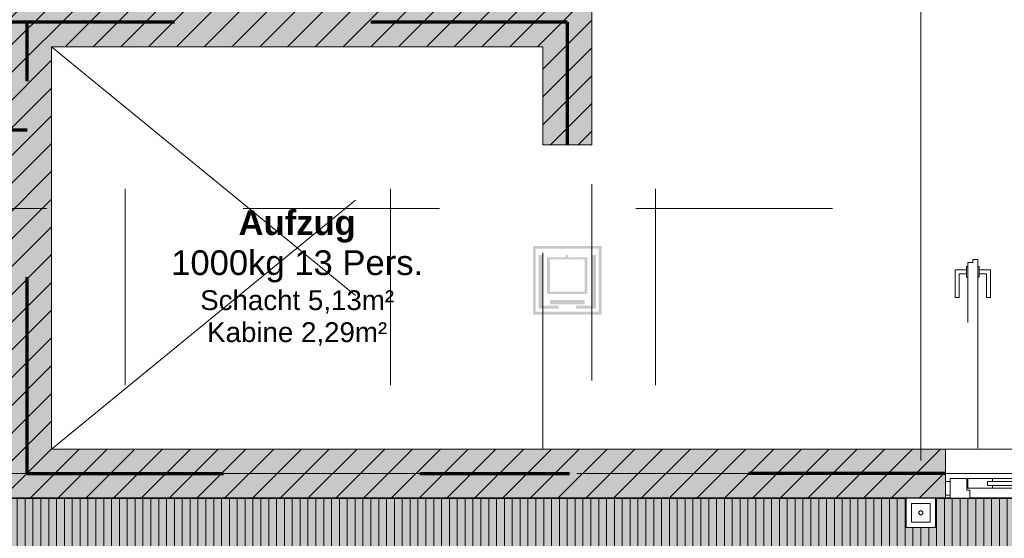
# Model space of a CAD drawing. Header units: metres. Extents: x -111 to 152, y -132 to 99.
# Tile 145 of 256: x -20.79 to -15.78, y -5.73 to -3.09. Entities that reach past the tile are written whole.
import ezdxf

# ---------------------------------------------------------------- set-up
doc = ezdxf.new("R2010")
doc.units = ezdxf.units.M
doc.header["$PDMODE"] = 1
doc.header["$PDSIZE"] = -2
for name, pattern in [('Achsen 01', [5.291531, 3.175, -1.058062, 0.352704, -0.705764]), ('gestrichelt - 01', [2, 1, -1]), ('gestrichelt - 02', [4, 2, -2]), ('ISO-07 Punktiert', [0.889, 0.127, -0.762]), ('Raster 01', [2, 1, -1]), ('VW-01 Strichlinie kurz', [2, 1, -1])]:
    doc.linetypes.add(name, pattern=pattern)
doc.layers.get('0').update_dxf_attribs({"lineweight": 25})
for name, color, linetype, lineweight in [('013_Beton und Stahlbetonarbeiten-000 Brandschutz', 7, 'Continuous', 9), ('013_Beton und Stahlbetonarbeiten-000 Unterzüge', 7, 'ISO-07 Punktiert', 13), ('013_Beton und Stahlbetonarbeiten-340 Innenwände', 7, 'Continuous', 18), ('031_Metallbauarbeiten-340 Innentüren _ Elemente', 7, 'Continuous', 9), ('_1.35m (3D)', 7, 'Continuous', 9), ('_EG (2D)', 7, 'Continuous', 9), ('_EG - DS (2D)', 7, 'Continuous', 9), ('_GRU (2D)', 7, 'Continuous', 9), ('AV1-Brandschutzkonzept-Brandschutzkonzept', 7, 'Continuous', 5), ('Bemaßung-Bemaßung', 7, 'Continuous', 9), ('Keine', 7, 'Continuous', 9)]:
    doc.layers.add(name, color=color, linetype=linetype, lineweight=lineweight)
for name, color, linetype, lineweight, true_color in [('013_Beton und Stahlbetonarbeiten-000 Sichtbeton-341 tragende In', 5, 'Continuous', 5, 0x0000ff), ('013_Beton und Stahlbetonarbeiten-000 Sichtbeton-344 Innenwandöf', 5, 'Continuous', 5, 0x0000ff), ('031_Metallbauarbeiten-350 Lamellendecke DS', 7, 'Continuous', 35, 0x666666), ('069_Aufzüge-allg.', 7, 'Continuous', 9, 0x777777), ('AV1-Achsen', 1, 'Achsen 01', 18, 0xff0000), ('AV1-Arbeitsbühne', 7, 'gestrichelt - 01', 9, 0xf20884), ('AV1-Raster', 7, 'Raster 01', 9, 0xa6a6a6)]:
    doc.layers.add(name, color=color, linetype=linetype, lineweight=lineweight, true_color=true_color)
doc.layers.get('0').freeze()
doc.styles.add('Arial', font='arial.ttf')
doc.styles.add('Arial (bold)', font='arialbd.ttf')
doc.dimstyles.new('COE 50', dxfattribs={"dimtxt": 126.090495, "dimasz": 0.001414, "dimexe": 0.001, "dimexo": 0.01, "dimgap": 0.001, "dimtad": 1, "dimdec": 3, "dimtxsty": 'Arial', "dimblk": 'VW_SLASH-3', "dimblk1": 'VW_SLASH-3', "dimblk2": 'VW_SLASH-3', "dimcen": 0, "dimadec": 3, "dimazin": 0, "dimtfac": 0.8, "dimtdec": 3, "dimtix": 1, "dimtmove": 0, "dimatfit": 0, "dimldrblk": 'VW_SLASH-2', "dimfxl": 0.002, "dimfxlon": 1, "dimfrac": 2, "dimtolj": 1, "dimarcsym": 0})

# ---------------------------------------------------------------- blocks, each defined once
blk = doc.blocks.new('Group-2')
at = {"layer": 'AV1-Raster'}
for p, q in [((-20.25, -22.95), (-20.25, 1.35)), ((-18.9, -22.95), (-18.9, 1.35)), ((-17.55, -22.95), (-17.55, 1.35)), ((-16.2, -22.95), (-16.2, 1.35)), ((1.35, -4.05), (-40.5, -4.05)), ((1.35, -5.4), (-40.5, -5.4))]:
    blk.add_line(p, q, dxfattribs=at)
blk = doc.blocks.new('1.35m (3D)')
at = {"layer": 'AV1-Raster', "color": 7}
blk.add_blockref('Group-2', (0, 0), dxfattribs=at)
blk = doc.blocks.new('EG - DS (2D)')
at = {"layer": '031_Metallbauarbeiten-350 Lamellendecke DS', "linetype": 'Continuous', "lineweight": 0, "transparency": 33554508}
h = blk.add_hatch(color=254, dxfattribs=at)
h.paths.add_polyline_path([(-5.55, -5.525), (-31.125, -5.525), (-31.125, -7.35), (-25.575, -7.35), (-25.575, -13.625), (-23.075, -13.625), (-23.075, -7.975), (-16.075, -7.975), (-16.075, -13.625), (-23.075, -13.625), (-23.075, -16.075), (-16.075, -16.075), (-16.075, -16.05), (-5.55, -16.05)])
h.paths.add_polyline_path([(-8.0229, -7.95), (-8.0229, -13.65), (-13.575, -13.65), (-13.575, -7.95)])
at = {"layer": '031_Metallbauarbeiten-350 Lamellendecke DS', "linetype": 'Continuous', "lineweight": 9, "transparency": 33554508}
h = blk.add_hatch(dxfattribs=at)
h.set_pattern_fill('Lamellendecke', color=252, style=0, pattern_type=2)
h.set_pattern_definition([(90, (0, 0), (0.04, 0), [])])
h.paths.add_polyline_path([(-5.55, -5.525), (-31.125, -5.525), (-31.125, -7.35), (-25.575, -7.35), (-25.575, -13.625), (-23.075, -13.625), (-23.075, -7.975), (-16.075, -7.975), (-16.075, -13.625), (-23.075, -13.625), (-23.075, -16.075), (-16.075, -16.075), (-16.075, -16.05), (-5.55, -16.05)])
h.paths.add_polyline_path([(-8.0229, -7.95), (-8.0229, -13.65), (-13.575, -13.65), (-13.575, -7.95)])
at = {"layer": '031_Metallbauarbeiten-350 Lamellendecke DS', "flags": 128}
blk.add_lwpolyline([(-5.55, -5.525), (-31.125, -5.525), (-31.125, -7.35), (-25.575, -7.35), (-25.575, -13.625), (-23.075, -13.625), (-23.075, -7.975), (-16.075, -7.975), (-16.075, -13.625), (-23.075, -13.625), (-23.075, -16.075), (-16.075, -16.075), (-16.075, -16.05), (-5.55, -16.05)], close=True, dxfattribs=at)
blk = doc.blocks.new('Group-85')
at = {"color": 255}
blk.add_wipeout([(-0.0001, -0.1499), (0.1499, -0.1499), (0.1499, 0.0001), (-0.0001, 0.0001)], dxfattribs=at).dxf.layer = 'AV1-Brandschutzkonzept-Brandschutzkonzept'
at = {"layer": 'AV1-Brandschutzkonzept-Brandschutzkonzept', "color": 1, "true_color": 0xff0000, "flags": 128}
blk.add_lwpolyline([(-0.0001, -0.1499), (0.1499, -0.1499), (0.1499, 0.0001), (-0.0001, 0.0001)], close=True, dxfattribs=at)
at = {"color": 255}
blk.add_wipeout([(0.028, -0.1218), (0.1218, -0.1218), (0.1218, -0.028), (0.028, -0.028)], dxfattribs=at).dxf.layer = 'AV1-Brandschutzkonzept-Brandschutzkonzept'
at = {"layer": 'AV1-Brandschutzkonzept-Brandschutzkonzept', "color": 1, "true_color": 0xff0000, "flags": 128}
blk.add_lwpolyline([(0.028, -0.1218), (0.1218, -0.1218), (0.1218, -0.028), (0.028, -0.028)], close=True, dxfattribs=at)
at = {"layer": 'AV1-Brandschutzkonzept-Brandschutzkonzept', "color": 1, "lineweight": 5, "true_color": 0xff0000, "flags": 128}
blk.add_lwpolyline([(0.0644, -0.0749), (0.0644, -0.0749, 0.414214), (0.0749, -0.0854), (0.0749, -0.0854, 0.414214), (0.0854, -0.0749), (0.0854, -0.0749), (0.0854, -0.0749, 0.414214), (0.0749, -0.0644), (0.0749, -0.0644, 0.414214), (0.0644, -0.0749)], format="xyb", close=True, dxfattribs=at)
blk = doc.blocks.new('Handfeuermelder')
at = {"layer": 'AV1-Brandschutzkonzept-Brandschutzkonzept', "color": 7, "transparency": 33554687}
blk.add_blockref('Group-85', (0, 0), dxfattribs=at)
blk = doc.blocks.new('COE - Innentür 2.45 - 01')
at = {"layer": '031_Metallbauarbeiten-340 Innentüren _ Elemente', "color": 253, "linetype": 'gestrichelt - 01', "lineweight": 9, "flags": 128}
for points in [[(1.1125, 2.3425), (1.0925, 2.3425), (1.0925, 2.38), (0.9725, 2.38), (0.9725, 2.4), (1.1125, 2.4)], [(1.15, 2.31), (1.165, 2.31), (1.165, 2.285), (0.05, 2.285), (0.05, 2.335), (1.15, 2.335)], [(1.075, 2.335), (1.075, 2.3425), (1.13, 2.3425), (1.13, 2.335)], [(1.1125, 2.2775), (1.0925, 2.2775), (1.0925, 2.24), (0.9725, 2.24), (0.9725, 2.22), (1.1125, 2.22)], [(1.075, 2.2775), (1.075, 2.285), (1.13, 2.285), (1.13, 2.2775)], [(1.1125, 0.1725), (1.0925, 0.1725), (1.0925, 0.21), (0.9725, 0.21), (0.9725, 0.23), (1.1125, 0.23)], [(1.15, 0.14), (1.165, 0.14), (1.165, 0.115), (0.05, 0.115), (0.05, 0.165), (1.15, 0.165)], [(1.13, 0.1725), (1.13, 0.165), (1.075, 0.165), (1.075, 0.1725)], [(1.1125, 0.1075), (1.0925, 0.1075), (1.0925, 0.07), (0.9725, 0.07), (0.9725, 0.05), (1.1125, 0.05)], [(1.13, 0.115), (1.13, 0.1075), (1.075, 0.1075), (1.075, 0.115)]]:
    blk.add_lwpolyline(points, close=True, dxfattribs=at)
at = {"layer": '031_Metallbauarbeiten-340 Innentüren _ Elemente', "color": 253, "linetype": 'gestrichelt - 01', "lineweight": 9}
for centre, start, end in [((0.05, 2.335), 270, 357.4324), ((0.05, 0.115), 2.6026, 90)]:
    blk.add_arc(centre, 1.115, start, end, dxfattribs=at)
at = {"color": 255}
for points in [[(-0.035, 2.45), (0.035, 2.45), (0.035, 2.425), (-0.035, 2.425)], [(-0.035, 0.025), (0.035, 0.025), (0.035, 0), (-0.035, 0)]]:
    blk.add_wipeout(points, dxfattribs=at).dxf.layer = '031_Metallbauarbeiten-340 Innentüren _ Elemente'
at = {"layer": '031_Metallbauarbeiten-340 Innentüren _ Elemente', "flags": 128}
for points in [[(-0.035, 2.45), (0.035, 2.45), (0.035, 2.425), (-0.035, 2.425)], [(-0.035, 0.025), (0.035, 0.025), (0.035, 0), (-0.035, 0)]]:
    blk.add_lwpolyline(points, close=True, dxfattribs=at)
at = {"color": 255}
for points in [[(0, 2.235), (0.05, 2.235), (0.05, 1.32), (0, 1.32)], [(0, 1.13), (0.05, 1.13), (0.05, 0.215), (0, 0.215)]]:
    blk.add_wipeout(points, dxfattribs=at).dxf.layer = '031_Metallbauarbeiten-340 Innentüren _ Elemente'
at = {"layer": '031_Metallbauarbeiten-340 Innentüren _ Elemente', "color": 253, "flags": 128}
for points in [[(0, 2.235), (0.05, 2.235), (0.05, 1.32), (0, 1.32)], [(0, 1.13), (0.05, 1.13), (0.05, 0.215), (0, 0.215)]]:
    blk.add_lwpolyline(points, close=True, dxfattribs=at)
at = {"color": 255}
for points in [[(0.05, 2.335), (0, 2.335), (0, 2.21), (0.015, 2.21), (0.015, 2.235), (0.035, 2.235), (0.035, 2.21), (0.05, 2.21)], [(-0.0075, 1.2725), (-0.0075, 1.2925), (-0.045, 1.2925), (-0.045, 1.4125), (-0.065, 1.4125), (-0.065, 1.2725)], [(0.0575, 1.2725), (0.0575, 1.2925), (0.095, 1.2925), (0.095, 1.4125), (0.115, 1.4125), (0.115, 1.2725)], [(-0.0075, 1.1775), (-0.0075, 1.1575), (-0.045, 1.1575), (-0.045, 1.0375), (-0.065, 1.0375), (-0.065, 1.1775)], [(0.0575, 1.1775), (0.0575, 1.1575), (0.095, 1.1575), (0.095, 1.0375), (0.115, 1.0375), (0.115, 1.1775)], [(0.05, 0.115), (0, 0.115), (0, 0.24), (0.015, 0.24), (0.015, 0.215), (0.035, 0.215), (0.035, 0.24), (0.05, 0.24)]]:
    blk.add_wipeout(points, dxfattribs=at).dxf.layer = '031_Metallbauarbeiten-340 Innentüren _ Elemente'
at = {"layer": '031_Metallbauarbeiten-340 Innentüren _ Elemente', "flags": 128}
for points in [[(0.05, 2.335), (0, 2.335), (0, 2.21), (0.015, 2.21), (0.015, 2.235), (0.035, 2.235), (0.035, 2.21), (0.05, 2.21)], [(-0.0075, 1.2725), (-0.0075, 1.2925), (-0.045, 1.2925), (-0.045, 1.4125), (-0.065, 1.4125), (-0.065, 1.2725)], [(0.0575, 1.2725), (0.0575, 1.2925), (0.095, 1.2925), (0.095, 1.4125), (0.115, 1.4125), (0.115, 1.2725)], [(-0.0075, 1.1775), (-0.0075, 1.1575), (-0.045, 1.1575), (-0.045, 1.0375), (-0.065, 1.0375), (-0.065, 1.1775)], [(0.0575, 1.1775), (0.0575, 1.1575), (0.095, 1.1575), (0.095, 1.0375), (0.115, 1.0375), (0.115, 1.1775)], [(0.05, 0.115), (0, 0.115), (0, 0.24), (0.015, 0.24), (0.015, 0.215), (0.035, 0.215), (0.035, 0.24), (0.05, 0.24)]]:
    blk.add_lwpolyline(points, close=True, dxfattribs=at)
at = {"color": 255}
for points in [[(-0.01, 2.34), (0.05, 2.34), (0.05, 2.425), (-0.05, 2.425), (-0.05, 2.325), (-0.01, 2.325)], [(-0.0075, 1.31), (0, 1.31), (0, 1.255), (-0.0075, 1.255)], [(0.05, 1.31), (0.0575, 1.31), (0.0575, 1.255), (0.05, 1.255)], [(-0.0075, 1.195), (0, 1.195), (0, 1.14), (-0.0075, 1.14)], [(0.05, 1.195), (0.0575, 1.195), (0.0575, 1.14), (0.05, 1.14)], [(-0.01, 0.11), (0.05, 0.11), (0.05, 0.025), (-0.05, 0.025), (-0.05, 0.125), (-0.01, 0.125)]]:
    blk.add_wipeout(points, dxfattribs=at).dxf.layer = '031_Metallbauarbeiten-340 Innentüren _ Elemente'
at = {"layer": '031_Metallbauarbeiten-340 Innentüren _ Elemente', "flags": 128}
for points in [[(-0.01, 2.34), (0.05, 2.34), (0.05, 2.425), (-0.05, 2.425), (-0.05, 2.325), (-0.01, 2.325)], [(-0.0075, 1.31), (0, 1.31), (0, 1.255), (-0.0075, 1.255)], [(0.05, 1.31), (0.0575, 1.31), (0.0575, 1.255), (0.05, 1.255)], [(-0.0075, 1.195), (0, 1.195), (0, 1.14), (-0.0075, 1.14)], [(0.05, 1.195), (0.0575, 1.195), (0.0575, 1.14), (0.05, 1.14)], [(-0.01, 0.11), (0.05, 0.11), (0.05, 0.025), (-0.05, 0.025), (-0.05, 0.125), (-0.01, 0.125)]]:
    blk.add_lwpolyline(points, close=True, dxfattribs=at)
at = {"color": 255}
for points in [[(0.05, 1.235), (0.05, 1.345), (0.035, 1.345), (0.035, 1.32), (0.015, 1.32), (0.015, 1.345), (0, 1.345), (0, 1.22), (0.025, 1.22), (0.025, 1.235)], [(0.015, 1.13), (0.035, 1.13), (0.035, 0.215), (0.015, 0.215)]]:
    blk.add_wipeout(points, dxfattribs=at).dxf.layer = '031_Metallbauarbeiten-340 Innentüren _ Elemente'
at = {"layer": '031_Metallbauarbeiten-340 Innentüren _ Elemente', "flags": 128}
for points in [[(0.05, 1.235), (0.05, 1.345), (0.035, 1.345), (0.035, 1.32), (0.015, 1.32), (0.015, 1.345), (0, 1.345), (0, 1.22), (0.025, 1.22), (0.025, 1.235)], [(0.015, 1.13), (0.035, 1.13), (0.035, 0.215), (0.015, 0.215)]]:
    blk.add_lwpolyline(points, close=True, dxfattribs=at)
at = {"color": 255}
for points in [[(0.015, 2.235), (0.035, 2.235), (0.035, 1.32), (0.015, 1.32)], [(0, 1.215), (0, 1.105), (0.015, 1.105), (0.015, 1.13), (0.035, 1.13), (0.035, 1.105), (0.05, 1.105), (0.05, 1.23), (0.025, 1.23), (0.025, 1.215)]]:
    blk.add_wipeout(points, dxfattribs=at).dxf.layer = '031_Metallbauarbeiten-340 Innentüren _ Elemente'
at = {"layer": '031_Metallbauarbeiten-340 Innentüren _ Elemente', "flags": 128}
for points in [[(0.015, 2.235), (0.035, 2.235), (0.035, 1.32), (0.015, 1.32)], [(0, 1.215), (0, 1.105), (0.015, 1.105), (0.015, 1.13), (0.035, 1.13), (0.035, 1.105), (0.05, 1.105), (0.05, 1.23), (0.025, 1.23), (0.025, 1.215)]]:
    blk.add_lwpolyline(points, close=True, dxfattribs=at)
blk = doc.blocks.new('VW_SLASH-3')
at = {"color": 0, "linetype": 'ByBlock', "lineweight": -2, "transparency": 16777216}
blk.add_line((0, 0), (-1, 0), dxfattribs=at)
at = {"color": 0, "linetype": 'Continuous', "lineweight": 15, "transparency": 16777216, "flags": 128}
blk.add_lwpolyline([(0.5, 0.5), (-0.5, -0.5)], dxfattribs=at)
blk = doc.blocks.new('*D389')
at = {"layer": 'Bemaßung-Bemaßung', "color": 0, "lineweight": -2}
for p, q in [((-22.825, 1.575), (-22.825, 1.725)), ((-17.875, 1.575), (-17.875, 1.725)), ((-17.9457, 1.675), (-22.7543, 1.675))]:
    blk.add_line(p, q, dxfattribs=at)
at = {"layer": 'Defpoints', "color": 0}
for p in [(-22.825, 1.675), (-22.825, -2.975), (-17.875, -5.275)]:
    blk.add_point(p, dxfattribs=at)
at = {"layer": 'Bemaßung-Bemaßung', "color": 0, "lineweight": -2, "xscale": 0.070693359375, "yscale": 0.070693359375, "zscale": 0.070693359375, "rotation": 180}
blk.add_blockref('VW_SLASH-3', (-22.825, 1.675), dxfattribs=at)
at = {"layer": 'Bemaßung-Bemaßung', "color": 0, "lineweight": -2, "xscale": 0.070693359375, "yscale": 0.070693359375, "zscale": 0.070693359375}
blk.add_blockref('VW_SLASH-3', (-17.875, 1.675), dxfattribs=at)
at = {"layer": 'Bemaßung-Bemaßung', "color": 0, "insert": (-20.35, 1.8008), "char_height": 0.12609, "attachment_point": 5, "style": 'Arial'}
blk.add_mtext('\\A1;4,95', dxfattribs=at)
blk = doc.blocks.new('VW_SLASH-2')
at = {"color": 0, "linetype": 'ByBlock', "lineweight": -2, "transparency": 16777216}
blk.add_line((0, 0), (-1, 0), dxfattribs=at)
at = {"color": 0, "linetype": 'Continuous', "lineweight": 15, "transparency": 16777216, "flags": 128}
blk.add_lwpolyline([(0.5, 0.5), (-0.5, -0.5)], dxfattribs=at)
blk = doc.blocks.new('*D390')
at = {"layer": 'Bemaßung-Bemaßung', "color": 0, "lineweight": -2}
for p, q in [((-17.875, 1.575), (-17.875, 1.725)), ((-13.625, 1.575), (-13.625, 1.725)), ((-13.6957, 1.675), (-17.8043, 1.675))]:
    blk.add_line(p, q, dxfattribs=at)
at = {"layer": 'Defpoints', "color": 0}
for p in [(-17.875, 1.675), (-13.625, -1.2875), (-17.875, -5.275)]:
    blk.add_point(p, dxfattribs=at)
at = {"layer": 'Bemaßung-Bemaßung', "color": 0, "lineweight": -2, "xscale": 0.070693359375, "yscale": 0.070693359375, "zscale": 0.070693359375, "rotation": 180}
blk.add_blockref('VW_SLASH-3', (-17.875, 1.675), dxfattribs=at)
at = {"layer": 'Bemaßung-Bemaßung', "color": 0, "lineweight": -2, "xscale": 0.070693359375, "yscale": 0.070693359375, "zscale": 0.070693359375}
blk.add_blockref('VW_SLASH-3', (-13.625, 1.675), dxfattribs=at)
at = {"layer": 'Bemaßung-Bemaßung', "color": 0, "insert": (-15.75, 1.8008), "char_height": 0.12609, "attachment_point": 5, "style": 'Arial'}
blk.add_mtext('\\A1;4,25', dxfattribs=at)
blk = doc.blocks.new('Group-278')
at = {"color": 255, "linetype": 'Continuous', "lineweight": 5, "transparency": 33554687}
blk.add_wipeout([(-0.0962, -0.5716), (0.254, -0.5716), (0.254, -0.9217), (-0.0962, -0.9217)], dxfattribs=at).dxf.layer = 'AV1-Brandschutzkonzept-Brandschutzkonzept'
at = {"layer": 'AV1-Brandschutzkonzept-Brandschutzkonzept', "linetype": 'Continuous', "lineweight": 0, "transparency": 33554687}
h = blk.add_hatch(color=25, dxfattribs=at)
h.paths.add_polyline_path([(-0.0962, -0.5716), (0.254, -0.5716), (0.254, -0.9217), (-0.0962, -0.9217)])
h.paths.add_polyline_path([(-0.0815, -0.5863), (-0.0815, -0.907), (0.2393, -0.907), (0.2393, -0.5863)])
for points in [[(-0.0466, -0.8766), (0.0349, -0.8766), (0.0349, -0.8916), (-0.0671, -0.8916), (-0.0671, -0.618), (-0.0466, -0.618)], [(0.2044, -0.8766), (0.1229, -0.8766), (0.1229, -0.8916), (0.2249, -0.8916), (0.2249, -0.618), (0.2044, -0.618)]]:
    blk.add_hatch(color=250, dxfattribs=at).paths.add_polyline_path(points)
h = blk.add_hatch(color=250, dxfattribs=at)
h.paths.add_polyline_path([(0.0733, -0.618), (0.0845, -0.618), (0.0845, -0.6295), (0.1817, -0.6295), (0.1817, -0.8159), (-0.0239, -0.8159), (-0.0239, -0.6295), (0.0733, -0.6295)])
h.paths.add_polyline_path([(0.167, -0.8045), (0.167, -0.6409), (-0.0092, -0.6409), (-0.0092, -0.8045)])
at = {"layer": 'AV1-Brandschutzkonzept-Brandschutzkonzept', "color": 250, "linetype": 'Continuous', "transparency": 33554687}
blk.add_solid([(-0.0092, -0.8686), (0.167, -0.8686), (-0.0092, -0.8475), (0.167, -0.8475)], dxfattribs=at)
blk = doc.blocks.new('qualifizierter Fahrschachtabschluss')
at = {"layer": 'Keine', "color": 7, "transparency": 33554687}
blk.add_blockref('Group-278', (0, 0), dxfattribs=at)
blk = doc.blocks.new('Group-712')
at = {"layer": 'AV1-Achsen'}
blk.add_line((-16.2, -26.5), (-16.2, 4.9), dxfattribs=at)
blk = doc.blocks.new('Group-721')
at = {"layer": 'AV1-Achsen'}
blk.add_line((-43.35, -5.4), (4.2, -5.4), dxfattribs=at)
blk = doc.blocks.new('GRU (2D)')
at = {"layer": 'AV1-Achsen', "color": 7}
for name in ['Group-712', 'Group-721']:
    blk.add_blockref(name, (0, 0), dxfattribs=at)
blk = doc.blocks.new('EG (2D)')
at = {"layer": '013_Beton und Stahlbetonarbeiten-000 Sichtbeton-341 tragende In', "linetype": 'Continuous', "lineweight": 0}
blk.add_hatch(color=30, dxfattribs=at).paths.add_polyline_path([(-17.875, -3.725), (-17.875, -2.975), (-22.825, -2.975), (-22.825, -0.125), (-22.875, -0.075), (-22.875, -3.025), (-17.925, -3.025), (-17.925, -3.675)])
at = {"layer": '013_Beton und Stahlbetonarbeiten-000 Brandschutz', "color": 14, "linetype": 'gestrichelt - 01', "lineweight": 70, "transparency": 33554687}
for q in [(-22.95, -3.1), (-18, -3.725)]:
    blk.add_line((-18, -3.1), q, dxfattribs=at)
at = {"layer": '013_Beton und Stahlbetonarbeiten-000 Brandschutz', "color": 220, "linetype": 'gestrichelt - 01', "lineweight": 70, "true_color": 0xff00bc, "transparency": 33554687}
for q in [(-20.75, -3.1), (-17.9891, -5.4)]:
    blk.add_line((-20.75, -5.4), q, dxfattribs=at)
at = {"layer": '013_Beton und Stahlbetonarbeiten-000 Sichtbeton-344 Innenwandöf', "color": 30}
blk.add_solid([(-18.125, -3.725), (-17.875, -3.725), (-18.125, -3.675), (-17.925, -3.675)], dxfattribs=at)
at = {"layer": '013_Beton und Stahlbetonarbeiten-000 Unterzüge', "linetype": 'VW-01 Strichlinie kurz', "flags": 128}
blk.add_lwpolyline([(-16.075, -5.525), (-16.075, -5.275), (-13.625, -5.275), (-13.625, -5.525)], close=True, dxfattribs=at)
at = {"layer": '069_Aufzüge-allg.', "linetype": 'gestrichelt - 02'}
for p, q in [((-20.625, -3.225), (-18.125, -5.275)), ((-20.625, -5.275), (-18.125, -3.225))]:
    blk.add_line(p, q, dxfattribs=at)
at = {"layer": 'AV1-Brandschutzkonzept-Brandschutzkonzept', "color": 14, "linetype": 'gestrichelt - 01', "lineweight": 70, "transparency": 33554687}
for q in [(-22.95, -3.1), (-18, -3.65), (-18, -3.725)]:
    blk.add_line((-18, -3.1), q, dxfattribs=at)
at = {"layer": 'AV1-Brandschutzkonzept-Brandschutzkonzept', "color": 220, "linetype": 'gestrichelt - 01', "lineweight": 70, "true_color": 0xff00bc, "transparency": 33554687}
for p, q in [((-20.75, -5.4), (-20.75, -3.1)), ((-22.95, -3.6493), (-20.75, -3.6493)), ((-20.75, -5.4), (-17.9891, -5.4))]:
    blk.add_line(p, q, dxfattribs=at)
at = {"layer": 'AV1-Brandschutzkonzept-Brandschutzkonzept', "color": 7}
blk.add_blockref('Handfeuermelder', (-16.2749, -5.5251), dxfattribs=at)
at = {"layer": '069_Aufzüge-allg.', "insert": (-19.375, -4.4037), "char_height": 0.12609, "attachment_point": 5, "line_spacing_factor": 0.969122, "style": 'Arial (bold)'}
blk.add_mtext('Aufzug{\\fArial|b0|i0|c0|p0;\\P1000kg 13 Pers.}{\\fArial|b0|i0|c0|p0;\\H1.6x;\\P}{\\fArial|b0|i0|c0|p0;\\H0.8x;Schacht 5,13m²\\PKabine 2,29m²}', dxfattribs=at)
at = {"layer": 'Bemaßung-Bemaßung'}
dim = blk.add_linear_dim(base=(-22.825, 1.675), p1=(-17.875, -5.275), p2=(-22.825, -2.975), text='4,95', dimstyle='COE 50', override={"dimtxt": 0.12609, "dimasz": 0.070693, "dimexe": 0.05, "dimgap": 0.05, "dimpost": '<>', "dimtxsty": 'Arial', "dimtmove": 2, "dimfxl": 0.1}, dxfattribs=at)
dim.commit()
dim.dimension.update_dxf_attribs({"geometry": '*D389', "text_midpoint": (-20.35, 1.8008)})
at = {"layer": '031_Metallbauarbeiten-340 Innentüren _ Elemente', "color": 7, "rotation": 90}
blk.add_blockref('COE - Innentür 2.45 - 01', (-13.625, -5.475), dxfattribs=at)
at = {"layer": '013_Beton und Stahlbetonarbeiten-340 Innenwände', "linetype": 'Continuous', "lineweight": 0, "true_color": 0xc0c0c0}
blk.add_hatch(color=9, dxfattribs=at).paths.add_polyline_path([(-20.875, -5.525), (-16.075, -5.525), (-16.075, -5.275), (-20.625, -5.275), (-20.625, -3.225), (-18.125, -3.225), (-18.125, -3.725), (-17.875, -3.725), (-17.875, -2.975), (-22.825, -2.975), (-22.825, -0.125), (-23.075, -0.125), (-23.075, -3.725), (-22.825, -3.725), (-22.825, -3.225), (-20.875, -3.225)])
at = {"layer": '013_Beton und Stahlbetonarbeiten-340 Innenwände', "linetype": 'Continuous', "lineweight": 13}
h = blk.add_hatch(dxfattribs=at)
h.set_pattern_fill('Stahlbeton', color=251, style=0, pattern_type=2)
h.set_pattern_definition([(45, (0, 0), (0.07071068, -0.07071068), [0.025, -0.025])])
h.paths.add_polyline_path([(-20.875, -5.525), (-16.075, -5.525), (-16.075, -5.275), (-20.625, -5.275), (-20.625, -3.225), (-18.125, -3.225), (-18.125, -3.725), (-17.875, -3.725), (-17.875, -2.975), (-22.825, -2.975), (-22.825, -0.125), (-23.075, -0.125), (-23.075, -3.725), (-22.825, -3.725), (-22.825, -3.225), (-20.875, -3.225)])
h = blk.add_hatch(dxfattribs=at)
h.set_pattern_fill('Stahlbeton-1', color=251, style=0, pattern_type=2)
h.set_pattern_definition([(-135, (0.03106, -0.03313), (0.07071068, -0.07071068), [])])
h.paths.add_polyline_path([(-20.875, -5.525), (-16.075, -5.525), (-16.075, -5.275), (-20.625, -5.275), (-20.625, -3.225), (-18.125, -3.225), (-18.125, -3.725), (-17.875, -3.725), (-17.875, -2.975), (-22.825, -2.975), (-22.825, -0.125), (-23.075, -0.125), (-23.075, -3.725), (-22.825, -3.725), (-22.825, -3.225), (-20.875, -3.225)])
at = {"layer": 'AV1-Arbeitsbühne', "linetype": 'Continuous', "lineweight": 9}
h = blk.add_hatch(dxfattribs=at)
h.set_pattern_fill('Fahrweg', color=230, style=0, pattern_type=2)
h.set_pattern_definition([(-135, (0, 0), (0.06629126, -0.06629126), [])])
edge = h.paths.add_edge_path()
edge.add_arc((-54.5978, 13.3387), 44.4228, 329.86092, 330.47851)
edge.add_arc((-19.2462, -7.3138), 3.5278, 339.4759, 345.2734)
edge.add_arc((-17.9497, -7.5439), 2.2179, 342.507, 360.2513)
edge.add_line((-15.7318, -7.5342), (-15.725, -6.525))
edge.add_line((-15.725, -6.525), (-15.725, 1.175))
edge.add_line((-15.725, 1.175), (-13.975, 1.175))
edge.add_line((-13.975, 1.175), (-13.975, -6.525))
edge.add_line((-13.975, -6.525), (-13.9753, -6.525))
edge.add_arc((-47.2294, -7.392), 33.2654, -1.49345, 1.49345, ccw=False)
edge.add_line((-13.9753, -8.259), (-13.9753, -10.4902))
edge.add_arc((-16.375, -10), 2.4493, 312.8674, 348.4561, ccw=False)
edge.add_arc((-18.4021, -7.2512), 5.8556, 298.76511, 309.10361, ccw=False)
edge.add_arc((-18.2219, -7.6009), 5.4624, 287.0866, 298.8741, ccw=False)
edge.add_arc((-18.1592, -8.2865), 4.7907, 279.1695, 288.7786, ccw=False)
edge.add_arc((-18.0685, -7.288), 5.7673, 268.71982, 276.69885, ccw=False)
edge.add_arc((-18.3115, -2.1541), 10.9004, 266.47406, 270.59973, ccw=False)
edge.add_arc((-18.2359, -7.5234), 5.5608, 255.7465, 262.2911, ccw=False)
edge.add_arc((-17.8975, -6.4105), 6.7229, 250.51417, 255.28641, ccw=False)
edge.add_line((-20.1401, -12.7483), (-21.0105, -12.3671))
edge.add_arc((-21.9304, -13.9593), 1.8389, 59.9832, 78.1778)
edge.add_arc((-24.9263, -25.3066), 13.5728, 75.61242, 77.24671)
edge.add_arc((-22.0434, -12.5197), 0.4652, 75.894, 93.8496)
edge.add_line((-22.0746, -12.0556), (-23.075, -12.0159))
edge.add_line((-23.075, -12.0159), (-23.075, -10.196))
edge.add_line((-23.075, -10.196), (-22.1599, -10.1944))
edge.add_line((-22.1599, -10.1944), (-20.13, -10.1944))
edge.add_line((-20.13, -10.1944), (-18.7257, -10.1527))
edge.add_arc((-19.0017, 0.1421), 10.2985, 271.53586, 276.83258)
edge.add_arc((-18.0426, -8.4659), 1.6391, 279.3436, 292.578)
edge.add_arc((-19.0052, -6.3287), 3.9827, 293.5593, 300.8201)
edge.add_arc((-18.5657, -7.337), 2.8949, 303.5765, 314.7719)
edge.add_arc((-18.9575, -7.0629), 3.3665, 316.2206, 325.5766)
at = {"layer": '013_Beton und Stahlbetonarbeiten-000 Brandschutz', "color": 14, "linetype": 'gestrichelt - 01', "lineweight": 70, "transparency": 33554687}
blk.add_line((-16.075, -5.4), (-17.9891, -5.4), dxfattribs=at)
at = {"layer": '013_Beton und Stahlbetonarbeiten-000 Sichtbeton-341 tragende In', "color": 30}
for points in [[(-18.125, -5.325), (-18.125, -5.275), (-16.125, -5.325), (-16.075, -5.275)], [(-20.875, -5.525), (-16.075, -5.525), (-20.825, -5.475), (-16.125, -5.475)]]:
    blk.add_solid(points, dxfattribs=at)
at = {"layer": '013_Beton und Stahlbetonarbeiten-000 Sichtbeton-344 Innenwandöf', "color": 30}
blk.add_solid([(-16.075, -5.275), (-16.075, -5.525), (-16.125, -5.325), (-16.125, -5.475)], dxfattribs=at)
at = {"layer": '013_Beton und Stahlbetonarbeiten-340 Innenwände', "flags": 128}
blk.add_lwpolyline([(-20.875, -5.525), (-16.075, -5.525), (-16.075, -5.275), (-20.625, -5.275), (-20.625, -3.225), (-18.125, -3.225), (-18.125, -3.725), (-17.875, -3.725), (-17.875, -2.975), (-22.825, -2.975), (-22.825, -0.125), (-23.075, -0.125), (-23.075, -3.725), (-22.825, -3.725), (-22.825, -3.225), (-20.875, -3.225)], close=True, dxfattribs=at)
at = {"layer": 'AV1-Brandschutzkonzept-Brandschutzkonzept', "color": 14, "linetype": 'gestrichelt - 01', "lineweight": 70, "transparency": 33554687}
blk.add_line((-16.075, -5.4), (-17.9891, -5.4), dxfattribs=at)
at = {"layer": 'Bemaßung-Bemaßung'}
dim = blk.add_linear_dim(base=(-17.875, 1.675), p1=(-13.625, -1.2875), p2=(-17.875, -5.275), text='4,25', dimstyle='COE 50', override={"dimtxt": 0.12609, "dimasz": 0.070693, "dimexe": 0.05, "dimgap": 0.05, "dimpost": '<>', "dimtxsty": 'Arial', "dimtmove": 2, "dimfxl": 0.1}, dxfattribs=at)
dim.commit()
dim.dimension.update_dxf_attribs({"geometry": '*D390', "text_midpoint": (-15.75, 1.8008)})
at = {"layer": 'AV1-Brandschutzkonzept-Brandschutzkonzept', "color": 7}
blk.add_blockref('qualifizierter Fahrschachtabschluss', (-18.0789, -3.6683), dxfattribs=at)
at = {"layer": '013_Beton und Stahlbetonarbeiten-000 Unterzüge', "linetype": 'VW-01 Strichlinie kurz', "flags": 128}
blk.add_lwpolyline([(-18.125, -5.275), (-18.125, -3.725), (-17.875, -3.725), (-17.875, -5.275)], close=True, dxfattribs=at)

msp = doc.modelspace()

# ---------------------------------------------------------------- block references
at = {"layer": '_1.35m (3D)'}
msp.add_blockref('1.35m (3D)', (0, 0), dxfattribs=at)

# ---------------------------------------------------------------- next in the draw order: block references
at = {"layer": '_EG - DS (2D)'}
msp.add_blockref('EG - DS (2D)', (0, 0), dxfattribs=at)

# ---------------------------------------------------------------- next in the draw order: block references
at = {"layer": '_EG (2D)'}
msp.add_blockref('EG (2D)', (0, 0), dxfattribs=at)

# ---------------------------------------------------------------- next in the draw order: block references
at = {"layer": '_GRU (2D)'}
msp.add_blockref('GRU (2D)', (0, 0), dxfattribs=at)

doc.saveas('drawing.dxf')
